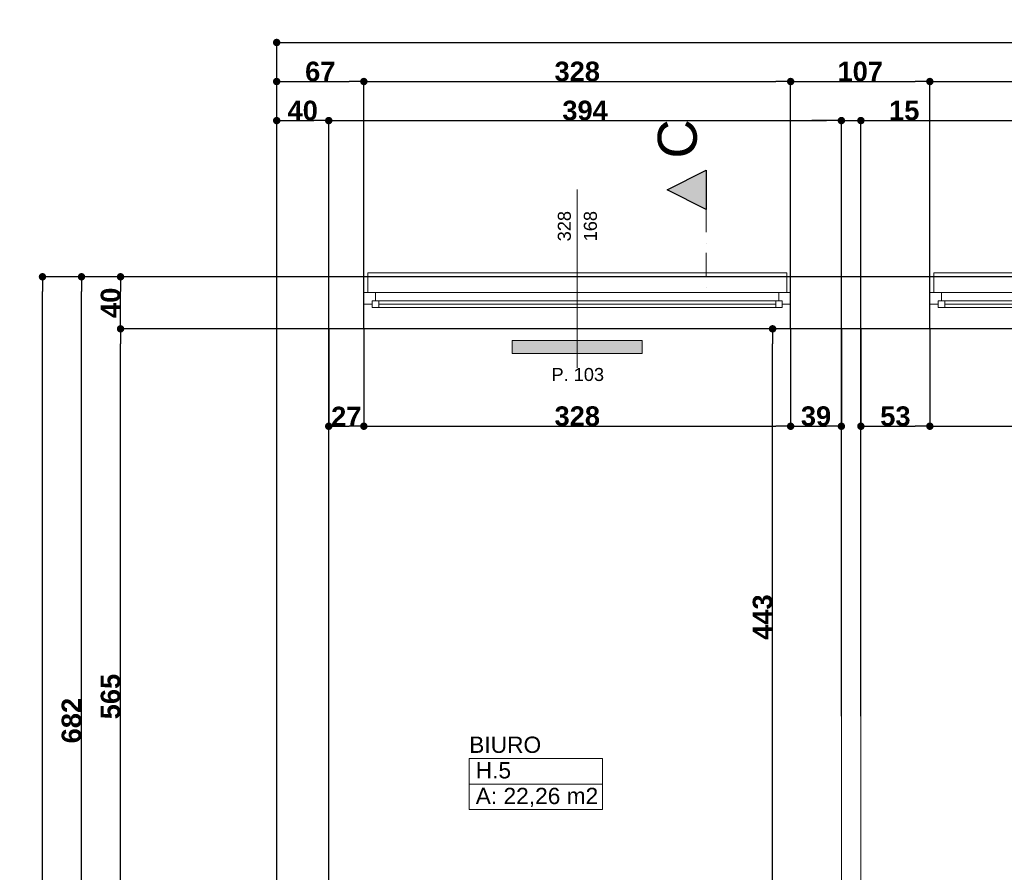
# Model space of a CAD drawing. Header units: millimetres. Extents: x 183299 to 1018155, y -286688 to 171278.
# Tile 57 of 100: x 387533 to 395100, y -70452 to -63901. Entities that reach past the tile are written whole.
import ezdxf
from ezdxf.enums import TextEntityAlignment as Align

# ---------------------------------------------------------------- set-up
doc = ezdxf.new("R2010")
doc.units = ezdxf.units.MM
doc.header["$MEASUREMENT"] = 0
doc.linetypes.add('Kropki i Kreski', pattern=[335.138881, 176.388884, -88.194442, 0, -70.555556])
doc.linetypes.add('Wipeout_Contour', pattern=[1000, 0, -1000])
for name, color, linetype in [('Drzwi ArchiCAD', 7, 'Continuous'), ('Elementy Modelu - Strefy', 7, 'Continuous'), ('inwentaryzacja_sciany', 7, 'Continuous'), ('Okna ArchiCADa', 7, 'Continuous'), ('Wymiarowanie - Ogólne', 7, 'Continuous'), ('Znaczniki - Przekroje', 7, 'Continuous'), ('Znaczniki Drzwi', 7, 'Continuous'), ('Znaczniki Okien', 7, 'Continuous')]:
    doc.layers.add(name, color=color, linetype=linetype)
for name, color, linetype, lineweight in [('Drzwi ArchiCAD_Nr_Pióra__1', 7, 'Continuous', 13), ('Elementy Modelu - Strefy_Nr_Pióra__6', 250, 'Continuous', 18), ('grzejniki_Nr_Pióra__20', 1, 'Continuous', 0), ('inwentaryzacja_sciany_Nr_Pióra__1', 7, 'Continuous', 13), ('inwentaryzacja_wentylacja_Nr_Pióra__20', 1, 'Continuous', 0), ('Okna ArchiCADa_Nr_Pióra__1', 7, 'Continuous', 13), ('Znaczniki - Przekroje_Nr_Pióra__6', 251, 'Continuous', 18), ('Znaczniki Drzwi_Nr_Pióra__1', 7, 'Continuous', 13), ('Znaczniki Drzwi_Nr_Pióra__7', 7, 'Continuous', 35), ('Znaczniki Okien_Nr_Pióra__1', 7, 'Continuous', 13), ('Znaczniki Okien_Nr_Pióra__7', 7, 'Continuous', 35)]:
    doc.layers.add(name, color=color, linetype=linetype, lineweight=lineweight)
for name, color, linetype, lineweight, true_color in [('Drzwi ArchiCAD_Nr_Pióra__23', 7, 'Continuous', 20, 0xff6600), ('Drzwi ArchiCAD_Nr_Pióra__3', 7, 'Continuous', 18, 0xff6600), ('Okna ArchiCADa_Nr_Pióra__23', 7, 'Continuous', 20, 0xff6600), ('Okna ArchiCADa_Nr_Pióra__3', 7, 'Continuous', 18, 0xff6600), ('Znaczniki - Przekroje_Nr_Pióra__5', 7, 'Continuous', 25, 0x40a5ff), ('Znaczniki - Przekroje_Nr_Pióra__85', 7, 'Continuous', 20, 0x80c2ff)]:
    doc.layers.add(name, color=color, linetype=linetype, lineweight=lineweight, true_color=true_color)
doc.styles.add('GENERATED_STYLE_1', font='arial.ttf')
doc.styles.add('GENERATED_STYLE_2', font='arialbd.ttf')
doc.styles.get("Standard").update_dxf_attribs({"font": 'txt', "bigfont": 'BIGFONT.SHX'})
doc.dimstyles.new('GENERATED_STYLE__1', dxfattribs={"dimtxt": 150, "dimasz": 114, "dimexe": 0.18, "dimexo": 0, "dimgap": 0.09, "dimtad": 1, "dimtih": 1, "dimtoh": 1, "dimdec": 0, "dimlfac": 0.1, "dimzin": 0, "dimdsep": 46, "dimtxsty": 'GENERATED_STYLE_2', "dimblk": 'ARROWHEAD_11', "dimblk1": 'ARROWHEAD_11', "dimblk2": 'ARROWHEAD_11', "dimcen": 0.09, "dimclrd": 256, "dimclre": 256, "dimclrt": 256, "dimazin": 0, "dimtfac": 1, "dimtdec": 4, "dimtmove": 0, "dimatfit": 3, "dimfxl": 1, "dimtolj": 1, "dimtzin": 0, "dimarcsym": 0})
doc.dimstyles.new('GENERATED_STYLE__2', dxfattribs={"dimtxt": 150, "dimasz": 114, "dimexe": 0.18, "dimexo": 0, "dimgap": 0.09, "dimtad": 1, "dimdec": 0, "dimlfac": 0.1, "dimzin": 0, "dimdsep": 46, "dimtxsty": 'GENERATED_STYLE_2', "dimblk": 'ARROWHEAD_11', "dimblk1": 'ARROWHEAD_11', "dimblk2": 'ARROWHEAD_11', "dimcen": 0.09, "dimclrd": 256, "dimclre": 256, "dimclrt": 256, "dimazin": 0, "dimtfac": 1, "dimtdec": 4, "dimtmove": 0, "dimatfit": 3, "dimfxl": 1, "dimtolj": 1, "dimtzin": 0, "dimarcsym": 0})

# ---------------------------------------------------------------- blocks, each defined once
blk = doc.blocks.new('BIURO_H.5_164_2', base_point=(216156.4, -69775))
at = {"layer": 'Elementy Modelu - Strefy_Nr_Pióra__6', "linetype": 'Continuous'}
for p, q in [((215644.7, -69676.8), (216668.1, -69676.8)), ((215644.7, -69873.2), (215644.7, -69676.8)), ((216668.1, -69676.8), (216668.1, -69873.2)), ((216668.1, -69873.2), (215644.7, -69873.2)), ((215644.7, -69873.2), (216668.1, -69873.2)), ((215644.7, -70069.7), (215644.7, -69873.2)), ((216668.1, -69873.2), (216668.1, -70069.7)), ((216668.1, -70069.7), (215644.7, -70069.7))]:
    blk.add_line(p, q, dxfattribs=at)
at = {"linetype": 'Continuous', "flags": 1}
for tag in ['ROOM_AREA', 'ROOM_PERIM', 'ROOM_WALLS_SURF', 'ROOM_DOORS_SURF', 'ROOM_WINDS_SURF', 'ROOM_BASELEV', 'ROOM_HEIGHT', 'ROOM_NET_AREA', 'ROOM_REDUCED_AREA', 'ROOM_CALC_AREA', 'ROOM_VOLUME']:
    blk.add_attdef(tag, text='', height=2000, dxfattribs=at).set_placement((216156.4, -70808.1), align=Align.BOTTOM_LEFT)
at = {"layer": 'Elementy Modelu - Strefy_Nr_Pióra__6', "linetype": 'Continuous', "insert": (215694.7, -69901.8), "char_height": 125, "attachment_point": 1, "style": 'GENERATED_STYLE_1'}
blk.add_mtext('{A: 22,26 m2}', dxfattribs=at)
at = {"layer": 'Elementy Modelu - Strefy_Nr_Pióra__6', "style": 'GENERATED_STYLE_1'}
for tag, p in [('ROOM_NAME', (215644.7, -69670.9)), ('ROOM_NUMBER', (215694.7, -69867.3))]:
    blk.add_attdef(tag, text='', height=125, dxfattribs=at).set_placement(p, align=Align.BOTTOM_LEFT)
blk = doc.blocks.new('Ściana_747_2', base_point=(214165.1, -83935.8))
at = {"layer": 'inwentaryzacja_sciany_Nr_Pióra__1', "linetype": 'Continuous'}
for p, q in [((214165.1, -65975.8), (214165.1, -72825.8)), ((214565.1, -72025.8), (214565.1, -66375.8))]:
    blk.add_line(p, q, dxfattribs=at)
blk = doc.blocks.new('O1 rozwierane 12_121')
at = {"layer": 'Okna ArchiCADa_Nr_Pióra__1', "linetype": 'Continuous'}
for p, q in [((-1635, 0), (-1635, -90)), ((-1605, 0), (-1635, 0)), ((1605, 0), (1635, 0)), ((1635, 0), (1635, -90))]:
    blk.add_line(p, q, dxfattribs=at)
at = {"layer": 'Okna ArchiCADa_Nr_Pióra__23', "linetype": 'Continuous'}
for p, q in [((-1635, 0), (-1635, -90)), ((1635, -90), (1635, 0))]:
    blk.add_line(p, q, dxfattribs=at)
at = {"layer": 'Okna ArchiCADa_Nr_Pióra__3', "linetype": 'Continuous'}
for p, q in [((-1605, 120), (-1605, 150)), ((-1605, 150), (1605, 150)), ((-1605, 120), (1605, 120)), ((1605, 150), (1605, 120)), ((-1635, -280), (1635, -280)), ((-1635, -280), (1635, -280))]:
    blk.add_line(p, q, dxfattribs=at)
at = {"linetype": 'Wipeout_Contour', "ltscale": 12272.266798}
blk.add_wipeout([(1520, -115), (1520, -65), (1545, -65), (1545, 0), (-1545, 0), (-1545, -65), (-1520, -65), (-1520, -115)], dxfattribs=at).dxf.layer = 'Okna ArchiCADa'
at = {"layer": 'Okna ArchiCADa_Nr_Pióra__23', "linetype": 'Continuous'}
for p, q in [((-1545, 0), (-1635, 0)), ((-1545, -65), (-1545, 0)), ((1635, 0), (1545, 0)), ((1545, 0), (1545, -65)), ((-1570, -90), (-1570, -65)), ((-1570, -65), (-1545, -65)), ((-1520, -65), (-1570, -65)), ((-1570, -65), (-1570, -115)), ((-1520, -115), (-1520, -65)), ((1570, -65), (1520, -65)), ((1520, -65), (1520, -115)), ((1545, -65), (1570, -65)), ((1570, -65), (1570, -90)), ((1570, -115), (1570, -65)), ((-1635, -90), (-1570, -90)), ((-1570, -115), (-1520, -115)), ((1520, -115), (1570, -115)), ((1570, -90), (1635, -90))]:
    blk.add_line(p, q, dxfattribs=at)
at = {"layer": 'Okna ArchiCADa_Nr_Pióra__3', "linetype": 'Continuous'}
for p, q in [((1545, 0), (-1545, 0)), ((-1520, -65), (1520, -65)), ((-1520, -90), (1520, -90)), ((-1520, -115), (1520, -115)), ((-1520, -115), (1520, -115))]:
    blk.add_line(p, q, dxfattribs=at)
blk = doc.blocks.new('O1 rozwierane 12_122')
at = {"layer": 'Okna ArchiCADa_Nr_Pióra__1', "linetype": 'Continuous'}
for p, q in [((-1640, 0), (-1640, -90)), ((-1610, 0), (-1640, 0)), ((1610, 0), (1640, 0)), ((1640, 0), (1640, -90))]:
    blk.add_line(p, q, dxfattribs=at)
at = {"layer": 'Okna ArchiCADa_Nr_Pióra__23', "linetype": 'Continuous'}
for p, q in [((-1640, 0), (-1640, -90)), ((1640, -90), (1640, 0))]:
    blk.add_line(p, q, dxfattribs=at)
at = {"layer": 'Okna ArchiCADa_Nr_Pióra__3', "linetype": 'Continuous'}
for p, q in [((-1610, 120), (-1610, 150)), ((-1610, 150), (1610, 150)), ((-1610, 120), (1610, 120)), ((1610, 150), (1610, 120)), ((-1640, -280), (1640, -280)), ((-1640, -280), (1640, -280))]:
    blk.add_line(p, q, dxfattribs=at)
at = {"linetype": 'Wipeout_Contour', "ltscale": 12312.220258}
blk.add_wipeout([(1525, -115), (1525, -65), (1550, -65), (1550, 0), (-1550, 0), (-1550, -65), (-1525, -65), (-1525, -115)], dxfattribs=at).dxf.layer = 'Okna ArchiCADa'
at = {"layer": 'Okna ArchiCADa_Nr_Pióra__23', "linetype": 'Continuous'}
for p, q in [((-1550, 0), (-1640, 0)), ((-1550, -65), (-1550, 0)), ((1640, 0), (1550, 0)), ((1550, 0), (1550, -65)), ((-1575, -90), (-1575, -65)), ((-1575, -65), (-1550, -65)), ((-1525, -65), (-1575, -65)), ((-1575, -65), (-1575, -115)), ((-1525, -115), (-1525, -65)), ((1575, -65), (1525, -65)), ((1525, -65), (1525, -115)), ((1550, -65), (1575, -65)), ((1575, -65), (1575, -90)), ((1575, -115), (1575, -65)), ((-1640, -90), (-1575, -90)), ((-1575, -115), (-1525, -115)), ((1525, -115), (1575, -115)), ((1575, -90), (1640, -90))]:
    blk.add_line(p, q, dxfattribs=at)
at = {"layer": 'Okna ArchiCADa_Nr_Pióra__3', "linetype": 'Continuous'}
for p, q in [((1550, 0), (-1550, 0)), ((-1525, -65), (1525, -65)), ((-1525, -90), (1525, -90)), ((-1525, -115), (1525, -115)), ((-1525, -115), (1525, -115))]:
    blk.add_line(p, q, dxfattribs=at)
blk = doc.blocks.new('Znacznik O 12_141')
at = {"layer": 'Znaczniki Okien_Nr_Pióra__1', "linetype": 'Continuous'}
blk.add_line((0, 671.4), (0, -700), dxfattribs=at)
at = {"layer": 'Znaczniki Okien_Nr_Pióra__7', "linetype": 'Continuous', "char_height": 100, "attachment_point": 7, "rotation": 90, "style": 'GENERATED_STYLE_1'}
for s, insert in [('{328}', (-47.9, 272.3)), ('{168}', (152.1, 272.3))]:
    blk.add_mtext(s, dxfattribs=dict(at, insert=insert))
at = {"layer": 'Znaczniki Okien_Nr_Pióra__7', "linetype": 'Continuous', "insert": (-197.9, -802.1), "char_height": 100, "attachment_point": 7, "style": 'GENERATED_STYLE_1'}
blk.add_mtext('{P. 103}', dxfattribs=at)
blk = doc.blocks.new('Ściana_748_2', base_point=(214165.1, -66375.8))
at = {"layer": 'inwentaryzacja_sciany_Nr_Pióra__1', "linetype": 'Continuous'}
for p, q in [((214865.1, -65975.8), (214165.1, -65975.8)), ((214865.1, -65975.8), (214865.1, -66095.8)), ((218085.1, -65975.8), (218085.1, -66095.8)), ((219215.1, -65975.8), (218085.1, -65975.8)), ((219215.1, -65975.8), (219215.1, -66095.8)), ((214865.1, -66095.8), (214835.1, -66095.8)), ((214835.1, -66095.8), (214835.1, -66185.8)), ((218085.1, -66095.8), (218115.1, -66095.8)), ((218115.1, -66095.8), (218115.1, -66185.8)), ((219215.1, -66095.8), (219185.1, -66095.8)), ((219185.1, -66095.8), (219185.1, -66185.8)), ((214835.1, -66185.8), (214835.1, -66375.8)), ((218115.1, -66185.8), (218115.1, -66375.8)), ((219185.1, -66185.8), (219185.1, -66375.8)), ((214565.1, -66375.8), (214835.1, -66375.8)), ((218115.1, -66375.8), (218505.1, -66375.8)), ((218655.1, -66375.8), (219185.1, -66375.8))]:
    blk.add_line(p, q, dxfattribs=at)
at = {"layer": 'Okna ArchiCADa', "linetype": 'Continuous', "xscale": -1}
blk.add_blockref('O1 rozwierane 12_122', (216475.1, -66095.8), dxfattribs=at)
at = {"layer": 'Okna ArchiCADa', "linetype": 'Continuous'}
blk.add_blockref('O1 rozwierane 12_121', (220820.1, -66095.8), dxfattribs=at)
at = {"layer": 'Znaczniki Okien'}
blk.add_blockref('Znacznik O 12_141', (216475.1, -65975.8), dxfattribs=at)
blk = doc.blocks.new('D1 Drzwi proste 12_93')
at = {"layer": 'Drzwi ArchiCAD_Nr_Pióra__1', "linetype": 'Continuous'}
for p, q in [((-480, 0), (-480, -90)), ((480, 0), (480, -90))]:
    blk.add_line(p, q, dxfattribs=at)
at = {"layer": 'Drzwi ArchiCAD_Nr_Pióra__23', "linetype": 'Continuous'}
for p, q in [((-452, 0), (-480, 0)), ((-480, 0), (-480, -90)), ((-452, -40), (-452, 0)), ((480, 0), (452, 0)), ((452, 0), (452, -40)), ((480, -90), (480, 0)), ((-440, -40), (-452, -40)), ((-440, -90), (-440, -40)), ((452, -40), (440, -40)), ((440, -40), (440, -90)), ((-480, -90), (-440, -90)), ((440, -90), (480, -90))]:
    blk.add_line(p, q, dxfattribs=at)
at = {"layer": 'Drzwi ArchiCAD_Nr_Pióra__3', "linetype": 'Continuous'}
for p, q in [((452, 904), (412, 904)), ((412, 904), (412, 0)), ((452, 0), (452, 904)), ((412, 0), (452, 0))]:
    blk.add_line(p, q, dxfattribs=at)
blk.add_arc((452, 0), 904, 92.53604, 180, dxfattribs=at)
blk = doc.blocks.new('Znacznik O 12_290')
at = {"layer": 'Znaczniki Drzwi_Nr_Pióra__1', "linetype": 'Continuous'}
blk.add_line((0, 421.4), (0, -300), dxfattribs=at)
at = {"layer": 'Znaczniki Drzwi_Nr_Pióra__7', "linetype": 'Continuous', "char_height": 100, "attachment_point": 7, "rotation": 270, "style": 'GENERATED_STYLE_1'}
for s, insert in [('{210}', (-152.1, 200)), ('{96}', (47.9, 200))]:
    blk.add_mtext(s, dxfattribs=dict(at, insert=insert))
blk = doc.blocks.new('Ściana_757_2', base_point=(218655.1, -72325.8))
at = {"layer": 'inwentaryzacja_sciany_Nr_Pióra__1', "linetype": 'Continuous'}
for p, q in [((218505.1, -66375.8), (218505.1, -70805.8)), ((218655.1, -70805.8), (218655.1, -66375.8)), ((218505.1, -70805.8), (218595.1, -70805.8)), ((218595.1, -70805.8), (218655.1, -70805.8)), ((218505.1, -71765.8), (218595.1, -71765.8)), ((218505.1, -71765.8), (218505.1, -72025.8)), ((218595.1, -71765.8), (218655.1, -71765.8)), ((218655.1, -72025.8), (218655.1, -71765.8))]:
    blk.add_line(p, q, dxfattribs=at)
at = {"layer": 'Drzwi ArchiCAD', "linetype": 'Continuous', "rotation": 90}
blk.add_blockref('D1 Drzwi proste 12_93', (218505.1, -71285.8), dxfattribs=at)
at = {"layer": 'Znaczniki Drzwi', "rotation": 90}
blk.add_blockref('Znacznik O 12_290', (218505.1, -71285.8), dxfattribs=at)
blk = doc.blocks.new('ARROWHEAD_11')
at = {"linetype": 'Continuous'}
blk.add_line((0, 0), (-1, 0), dxfattribs=at)
at = {"linetype": 'Continuous', "const_width": 0.25, "flags": 128}
blk.add_lwpolyline([(-0.125, 0, 1), (0.125, 0, 1)], format="xyb", close=True, dxfattribs=at)
blk = doc.blocks.new('*D5381')
at = {"layer": 'Defpoints', "color": 0}
for p in [(388308, -66276.3), (397668, -66276.3), (396078, -71926.3)]:
    blk.add_point(p, dxfattribs=at)
at = {"layer": 'Wymiarowanie - Ogólne', "linetype": 'Continuous', "lineweight": -2}
for p, q in [((397668, -66276.3), (388307.8, -66276.3)), ((388308, -71812.3), (388308, -66390.3)), ((396078, -71926.3), (388307.8, -71926.3))]:
    blk.add_line(p, q, dxfattribs=at)
at = {"layer": 'Wymiarowanie - Ogólne', "lineweight": -2, "xscale": 114, "yscale": 114, "zscale": 114}
for p, rotation in [((388308, -66276.3), 90), ((388308, -71926.3), 270)]:
    blk.add_blockref('ARROWHEAD_11', p, dxfattribs=dict(at, rotation=rotation))
at = {"layer": 'Wymiarowanie - Ogólne', "insert": (388231.4, -69101.3), "char_height": 150, "attachment_point": 5, "rotation": 90, "style": 'GENERATED_STYLE_2'}
blk.add_mtext('\\A1;565', dxfattribs=at)
blk = doc.blocks.new('*D5382')
at = {"layer": 'Defpoints', "color": 0}
for p in [(388308, -65876.3), (397668, -65876.3), (397668, -66276.3)]:
    blk.add_point(p, dxfattribs=at)
at = {"layer": 'Wymiarowanie - Ogólne', "linetype": 'Continuous', "lineweight": -2}
for p, q in [((397668, -65876.3), (388307.8, -65876.3)), ((388308, -66162.3), (388308, -65990.3)), ((397668, -66276.3), (388307.8, -66276.3))]:
    blk.add_line(p, q, dxfattribs=at)
at = {"layer": 'Wymiarowanie - Ogólne', "lineweight": -2, "xscale": 114, "yscale": 114, "zscale": 114}
for p, rotation in [((388308, -65876.3), 90), ((388308, -66276.3), 270)]:
    blk.add_blockref('ARROWHEAD_11', p, dxfattribs=dict(at, rotation=rotation))
at = {"layer": 'Wymiarowanie - Ogólne', "insert": (388231.4, -66076.3), "char_height": 150, "attachment_point": 5, "rotation": 90, "style": 'GENERATED_STYLE_2'}
blk.add_mtext('\\A1;40', dxfattribs=at)
blk = doc.blocks.new('*D5385')
at = {"layer": 'Defpoints', "color": 0}
for p in [(388008, -65876.3), (389508, -65876.3), (389908, -72696.3)]:
    blk.add_point(p, dxfattribs=at)
at = {"layer": 'Wymiarowanie - Ogólne', "linetype": 'Continuous', "lineweight": -2}
for p, q in [((389508, -65876.3), (388007.8, -65876.3)), ((388008, -72582.3), (388008, -65990.3)), ((389908, -72696.3), (388007.8, -72696.3))]:
    blk.add_line(p, q, dxfattribs=at)
at = {"layer": 'Wymiarowanie - Ogólne', "lineweight": -2, "xscale": 114, "yscale": 114, "zscale": 114}
for p, rotation in [((388008, -65876.3), 90), ((388008, -72696.3), 270)]:
    blk.add_blockref('ARROWHEAD_11', p, dxfattribs=dict(at, rotation=rotation))
at = {"layer": 'Wymiarowanie - Ogólne', "insert": (387931.2, -69286.3), "char_height": 150, "attachment_point": 5, "rotation": 90, "style": 'GENERATED_STYLE_2'}
blk.add_mtext('\\A1;682', dxfattribs=at)
blk = doc.blocks.new('*D5386')
at = {"layer": 'Defpoints', "color": 0}
for p in [(387708, -65876.3), (389508, -65876.3), (389508, -84236.3)]:
    blk.add_point(p, dxfattribs=at)
at = {"layer": 'Wymiarowanie - Ogólne', "linetype": 'Continuous', "lineweight": -2}
for p, q in [((389508, -65876.3), (387707.8, -65876.3)), ((387708, -84122.3), (387708, -65990.3)), ((389508, -84236.3), (387707.8, -84236.3))]:
    blk.add_line(p, q, dxfattribs=at)
at = {"layer": 'Wymiarowanie - Ogólne', "lineweight": -2, "xscale": 114, "yscale": 114, "zscale": 114}
for p, rotation in [((387708, -65876.3), 90), ((387708, -84236.3), 270)]:
    blk.add_blockref('ARROWHEAD_11', p, dxfattribs=dict(at, rotation=rotation))
at = {"layer": 'Wymiarowanie - Ogólne', "insert": (387631.2, -75056.3), "char_height": 150, "attachment_point": 5, "rotation": 90, "style": 'GENERATED_STYLE_2'}
blk.add_mtext('\\A1;1836', dxfattribs=at)
blk = doc.blocks.new('*D5387')
at = {"layer": 'Defpoints', "color": 0}
for p in [(389908, -64676.3), (389508, -75056.3), (389908, -75056.3)]:
    blk.add_point(p, dxfattribs=at)
at = {"layer": 'Wymiarowanie - Ogólne', "linetype": 'Continuous', "lineweight": -2}
for p, q in [((389508, -75056.3), (389508, -64676.1)), ((389622, -64676.3), (389794, -64676.3)), ((389908, -75056.3), (389908, -64676.1))]:
    blk.add_line(p, q, dxfattribs=at)
at = {"layer": 'Wymiarowanie - Ogólne', "lineweight": -2, "xscale": 114, "yscale": 114, "zscale": 114, "rotation": 180}
blk.add_blockref('ARROWHEAD_11', (389508, -64676.3), dxfattribs=at)
at = {"layer": 'Wymiarowanie - Ogólne', "lineweight": -2, "xscale": 114, "yscale": 114, "zscale": 114}
blk.add_blockref('ARROWHEAD_11', (389908, -64676.3), dxfattribs=at)
at = {"layer": 'Wymiarowanie - Ogólne', "insert": (389708, -64599.7), "char_height": 150, "attachment_point": 5, "style": 'GENERATED_STYLE_2'}
blk.add_mtext('\\A1;40', dxfattribs=at)
blk = doc.blocks.new('*D5388')
at = {"layer": 'Defpoints', "color": 0}
for p in [(393848, -64676.3), (393848, -69251.3), (389908, -75056.3)]:
    blk.add_point(p, dxfattribs=at)
at = {"layer": 'Wymiarowanie - Ogólne', "linetype": 'Continuous', "lineweight": -2}
for p, q in [((389908, -75056.3), (389908, -64676.1)), ((390022, -64676.3), (393734, -64676.3)), ((393848, -69251.3), (393848, -64676.1))]:
    blk.add_line(p, q, dxfattribs=at)
at = {"layer": 'Wymiarowanie - Ogólne', "lineweight": -2, "xscale": 114, "yscale": 114, "zscale": 114, "rotation": 180}
blk.add_blockref('ARROWHEAD_11', (389908, -64676.3), dxfattribs=at)
at = {"layer": 'Wymiarowanie - Ogólne', "lineweight": -2, "xscale": 114, "yscale": 114, "zscale": 114}
blk.add_blockref('ARROWHEAD_11', (393848, -64676.3), dxfattribs=at)
at = {"layer": 'Wymiarowanie - Ogólne', "insert": (391878, -64599.6), "char_height": 150, "attachment_point": 5, "style": 'GENERATED_STYLE_2'}
blk.add_mtext('\\A1;394', dxfattribs=at)
blk = doc.blocks.new('*D5389')
at = {"layer": 'Defpoints', "color": 0}
for p in [(393998, -64676.3), (393848, -69251.3), (393998, -69251.3)]:
    blk.add_point(p, dxfattribs=at)
at = {"layer": 'Wymiarowanie - Ogólne', "linetype": 'Continuous', "lineweight": -2}
for p, q in [((393734, -64676.3), (393620, -64676.3)), ((393848, -69251.3), (393848, -64676.1)), ((393848, -64676.3), (393998, -64676.3)), ((393998, -69251.3), (393998, -64676.1)), ((394112, -64676.3), (394436.1, -64676.3))]:
    blk.add_line(p, q, dxfattribs=at)
at = {"layer": 'Wymiarowanie - Ogólne', "lineweight": -2, "xscale": 114, "yscale": 114, "zscale": 114}
blk.add_blockref('ARROWHEAD_11', (393848, -64676.3), dxfattribs=at)
at = {"layer": 'Wymiarowanie - Ogólne', "lineweight": -2, "xscale": 114, "yscale": 114, "zscale": 114, "rotation": 180}
blk.add_blockref('ARROWHEAD_11', (393998, -64676.3), dxfattribs=at)
at = {"layer": 'Wymiarowanie - Ogólne', "insert": (394331, -64599.7), "char_height": 150, "attachment_point": 5, "style": 'GENERATED_STYLE_2'}
blk.add_mtext('\\A1;15', dxfattribs=at)
blk = doc.blocks.new('*D5390')
at = {"layer": 'Defpoints', "color": 0}
for p in [(398048, -64676.3), (393998, -69251.3), (398048, -69251.3)]:
    blk.add_point(p, dxfattribs=at)
at = {"layer": 'Wymiarowanie - Ogólne', "linetype": 'Continuous', "lineweight": -2}
for p, q in [((393998, -69251.3), (393998, -64676.1)), ((394112, -64676.3), (397934, -64676.3)), ((398048, -69251.3), (398048, -64676.1))]:
    blk.add_line(p, q, dxfattribs=at)
at = {"layer": 'Wymiarowanie - Ogólne', "lineweight": -2, "xscale": 114, "yscale": 114, "zscale": 114, "rotation": 180}
blk.add_blockref('ARROWHEAD_11', (393998, -64676.3), dxfattribs=at)
at = {"layer": 'Wymiarowanie - Ogólne', "lineweight": -2, "xscale": 114, "yscale": 114, "zscale": 114}
blk.add_blockref('ARROWHEAD_11', (398048, -64676.3), dxfattribs=at)
at = {"layer": 'Wymiarowanie - Ogólne', "insert": (396023, -64599.7), "char_height": 150, "attachment_point": 5, "style": 'GENERATED_STYLE_2'}
blk.add_mtext('\\A1;405', dxfattribs=at)
blk = doc.blocks.new('*D5396')
at = {"layer": 'Defpoints', "color": 0}
for p in [(390178, -64376.3), (389508, -65876.3), (390178, -66276.3)]:
    blk.add_point(p, dxfattribs=at)
at = {"layer": 'Wymiarowanie - Ogólne', "linetype": 'Continuous', "lineweight": -2}
for p, q in [((389508, -65876.3), (389508, -64376.1)), ((389622, -64376.3), (390064, -64376.3)), ((390178, -66276.3), (390178, -64376.1))]:
    blk.add_line(p, q, dxfattribs=at)
at = {"layer": 'Wymiarowanie - Ogólne', "lineweight": -2, "xscale": 114, "yscale": 114, "zscale": 114, "rotation": 180}
blk.add_blockref('ARROWHEAD_11', (389508, -64376.3), dxfattribs=at)
at = {"layer": 'Wymiarowanie - Ogólne', "lineweight": -2, "xscale": 114, "yscale": 114, "zscale": 114}
blk.add_blockref('ARROWHEAD_11', (390178, -64376.3), dxfattribs=at)
at = {"layer": 'Wymiarowanie - Ogólne', "insert": (389843, -64299.7), "char_height": 150, "attachment_point": 5, "style": 'GENERATED_STYLE_2'}
blk.add_mtext('\\A1;67', dxfattribs=at)
blk = doc.blocks.new('*D5397')
at = {"layer": 'Defpoints', "color": 0}
for p in [(393458, -64376.3), (390178, -66276.3), (393458, -66276.3)]:
    blk.add_point(p, dxfattribs=at)
at = {"layer": 'Wymiarowanie - Ogólne', "linetype": 'Continuous', "lineweight": -2}
for p, q in [((390178, -66276.3), (390178, -64376.1)), ((390292, -64376.3), (393344, -64376.3)), ((393458, -66276.3), (393458, -64376.1))]:
    blk.add_line(p, q, dxfattribs=at)
at = {"layer": 'Wymiarowanie - Ogólne', "lineweight": -2, "xscale": 114, "yscale": 114, "zscale": 114, "rotation": 180}
blk.add_blockref('ARROWHEAD_11', (390178, -64376.3), dxfattribs=at)
at = {"layer": 'Wymiarowanie - Ogólne', "lineweight": -2, "xscale": 114, "yscale": 114, "zscale": 114}
blk.add_blockref('ARROWHEAD_11', (393458, -64376.3), dxfattribs=at)
at = {"layer": 'Wymiarowanie - Ogólne', "insert": (391818, -64299.6), "char_height": 150, "attachment_point": 5, "style": 'GENERATED_STYLE_2'}
blk.add_mtext('\\A1;328', dxfattribs=at)
blk = doc.blocks.new('*D5398')
at = {"layer": 'Defpoints', "color": 0}
for p in [(394528, -64376.3), (393458, -66276.3), (394528, -66276.3)]:
    blk.add_point(p, dxfattribs=at)
at = {"layer": 'Wymiarowanie - Ogólne', "linetype": 'Continuous', "lineweight": -2}
for p, q in [((393458, -66276.3), (393458, -64376.1)), ((393572, -64376.3), (394414, -64376.3)), ((394528, -66276.3), (394528, -64376.1))]:
    blk.add_line(p, q, dxfattribs=at)
at = {"layer": 'Wymiarowanie - Ogólne', "lineweight": -2, "xscale": 114, "yscale": 114, "zscale": 114, "rotation": 180}
blk.add_blockref('ARROWHEAD_11', (393458, -64376.3), dxfattribs=at)
at = {"layer": 'Wymiarowanie - Ogólne', "lineweight": -2, "xscale": 114, "yscale": 114, "zscale": 114}
blk.add_blockref('ARROWHEAD_11', (394528, -64376.3), dxfattribs=at)
at = {"layer": 'Wymiarowanie - Ogólne', "insert": (393993, -64299.7), "char_height": 150, "attachment_point": 5, "style": 'GENERATED_STYLE_2'}
blk.add_mtext('\\A1;107', dxfattribs=at)
blk = doc.blocks.new('*D5399')
at = {"layer": 'Defpoints', "color": 0}
for p in [(397798, -64376.3), (394528, -66276.3), (397798, -66276.3)]:
    blk.add_point(p, dxfattribs=at)
at = {"layer": 'Wymiarowanie - Ogólne', "linetype": 'Continuous', "lineweight": -2}
for p, q in [((394528, -66276.3), (394528, -64376.1)), ((394642, -64376.3), (397684, -64376.3)), ((397798, -66276.3), (397798, -64376.1))]:
    blk.add_line(p, q, dxfattribs=at)
at = {"layer": 'Wymiarowanie - Ogólne', "lineweight": -2, "xscale": 114, "yscale": 114, "zscale": 114, "rotation": 180}
blk.add_blockref('ARROWHEAD_11', (394528, -64376.3), dxfattribs=at)
at = {"layer": 'Wymiarowanie - Ogólne', "lineweight": -2, "xscale": 114, "yscale": 114, "zscale": 114}
blk.add_blockref('ARROWHEAD_11', (397798, -64376.3), dxfattribs=at)
at = {"layer": 'Wymiarowanie - Ogólne', "insert": (396163, -64299.7), "char_height": 150, "attachment_point": 5, "style": 'GENERATED_STYLE_2'}
blk.add_mtext('\\A1;327', dxfattribs=at)
blk = doc.blocks.new('*D5405')
at = {"layer": 'Defpoints', "color": 0}
for p in [(405828, -64076.3), (389508, -65876.3), (405828, -65876.3)]:
    blk.add_point(p, dxfattribs=at)
at = {"layer": 'Wymiarowanie - Ogólne', "linetype": 'Continuous', "lineweight": -2}
for p, q in [((389508, -65876.3), (389508, -64076.1)), ((389622, -64076.3), (405714, -64076.3)), ((405828, -65876.3), (405828, -64076.1))]:
    blk.add_line(p, q, dxfattribs=at)
at = {"layer": 'Wymiarowanie - Ogólne', "lineweight": -2, "xscale": 114, "yscale": 114, "zscale": 114, "rotation": 180}
blk.add_blockref('ARROWHEAD_11', (389508, -64076.3), dxfattribs=at)
at = {"layer": 'Wymiarowanie - Ogólne', "lineweight": -2, "xscale": 114, "yscale": 114, "zscale": 114}
blk.add_blockref('ARROWHEAD_11', (405828, -64076.3), dxfattribs=at)
at = {"layer": 'Wymiarowanie - Ogólne', "insert": (397668, -63999.7), "char_height": 150, "attachment_point": 5, "style": 'GENERATED_STYLE_2'}
blk.add_mtext('\\A1;1632', dxfattribs=at)
blk = doc.blocks.new('*D6711')
at = {"layer": 'Defpoints', "color": 0}
for p in [(389908, -66276.3), (390178, -66276.3), (390178, -67024.7)]:
    blk.add_point(p, dxfattribs=at)
at = {"layer": 'Wymiarowanie - Ogólne', "linetype": 'Continuous', "lineweight": -2}
for p, q in [((389908, -66276.3), (389908, -67024.9)), ((390178, -66276.3), (390178, -67024.9)), ((390022, -67024.7), (390064, -67024.7))]:
    blk.add_line(p, q, dxfattribs=at)
at = {"layer": 'Wymiarowanie - Ogólne', "lineweight": -2, "xscale": 114, "yscale": 114, "zscale": 114, "rotation": 180}
blk.add_blockref('ARROWHEAD_11', (389908, -67024.7), dxfattribs=at)
at = {"layer": 'Wymiarowanie - Ogólne', "lineweight": -2, "xscale": 114, "yscale": 114, "zscale": 114}
blk.add_blockref('ARROWHEAD_11', (390178, -67024.7), dxfattribs=at)
at = {"layer": 'Wymiarowanie - Ogólne', "insert": (390043, -66949.4), "char_height": 150, "attachment_point": 5, "style": 'GENERATED_STYLE_2'}
blk.add_mtext('\\A1;27', dxfattribs=at)
blk = doc.blocks.new('*D6712')
at = {"layer": 'Defpoints', "color": 0}
for p in [(390178, -66276.3), (393458, -66276.3), (393458, -67024.7)]:
    blk.add_point(p, dxfattribs=at)
at = {"layer": 'Wymiarowanie - Ogólne', "linetype": 'Continuous', "lineweight": -2}
for p, q in [((390178, -66276.3), (390178, -67024.9)), ((393458, -66276.3), (393458, -67024.9)), ((390292, -67024.7), (393344, -67024.7))]:
    blk.add_line(p, q, dxfattribs=at)
at = {"layer": 'Wymiarowanie - Ogólne', "lineweight": -2, "xscale": 114, "yscale": 114, "zscale": 114, "rotation": 180}
blk.add_blockref('ARROWHEAD_11', (390178, -67024.7), dxfattribs=at)
at = {"layer": 'Wymiarowanie - Ogólne', "lineweight": -2, "xscale": 114, "yscale": 114, "zscale": 114}
blk.add_blockref('ARROWHEAD_11', (393458, -67024.7), dxfattribs=at)
at = {"layer": 'Wymiarowanie - Ogólne', "insert": (391818, -66948), "char_height": 150, "attachment_point": 5, "style": 'GENERATED_STYLE_2'}
blk.add_mtext('\\A1;328', dxfattribs=at)
blk = doc.blocks.new('*D6713')
at = {"layer": 'Defpoints', "color": 0}
for p in [(393458, -66276.3), (393848, -66276.3), (393848, -67024.7)]:
    blk.add_point(p, dxfattribs=at)
at = {"layer": 'Wymiarowanie - Ogólne', "linetype": 'Continuous', "lineweight": -2}
for p, q in [((393458, -66276.3), (393458, -67024.9)), ((393848, -66276.3), (393848, -67024.9)), ((393572, -67024.7), (393734, -67024.7))]:
    blk.add_line(p, q, dxfattribs=at)
at = {"layer": 'Wymiarowanie - Ogólne', "lineweight": -2, "xscale": 114, "yscale": 114, "zscale": 114, "rotation": 180}
blk.add_blockref('ARROWHEAD_11', (393458, -67024.7), dxfattribs=at)
at = {"layer": 'Wymiarowanie - Ogólne', "lineweight": -2, "xscale": 114, "yscale": 114, "zscale": 114}
blk.add_blockref('ARROWHEAD_11', (393848, -67024.7), dxfattribs=at)
at = {"layer": 'Wymiarowanie - Ogólne', "insert": (393653, -66948), "char_height": 150, "attachment_point": 5, "style": 'GENERATED_STYLE_2'}
blk.add_mtext('\\A1;39', dxfattribs=at)
blk = doc.blocks.new('*D6714')
at = {"layer": 'Defpoints', "color": 0}
for p in [(393998, -66276.3), (394528, -66276.3), (394528, -67024.7)]:
    blk.add_point(p, dxfattribs=at)
at = {"layer": 'Wymiarowanie - Ogólne', "linetype": 'Continuous', "lineweight": -2}
for p, q in [((393998, -66276.3), (393998, -67024.9)), ((394528, -66276.3), (394528, -67024.9)), ((394112, -67024.7), (394414, -67024.7))]:
    blk.add_line(p, q, dxfattribs=at)
at = {"layer": 'Wymiarowanie - Ogólne', "lineweight": -2, "xscale": 114, "yscale": 114, "zscale": 114, "rotation": 180}
blk.add_blockref('ARROWHEAD_11', (393998, -67024.7), dxfattribs=at)
at = {"layer": 'Wymiarowanie - Ogólne', "lineweight": -2, "xscale": 114, "yscale": 114, "zscale": 114}
blk.add_blockref('ARROWHEAD_11', (394528, -67024.7), dxfattribs=at)
at = {"layer": 'Wymiarowanie - Ogólne', "insert": (394263, -66948.2), "char_height": 150, "attachment_point": 5, "style": 'GENERATED_STYLE_2'}
blk.add_mtext('\\A1;53', dxfattribs=at)
blk = doc.blocks.new('*D6715')
at = {"layer": 'Defpoints', "color": 0}
for p in [(394528, -66276.3), (397798, -66276.3), (397798, -67024.7)]:
    blk.add_point(p, dxfattribs=at)
at = {"layer": 'Wymiarowanie - Ogólne', "linetype": 'Continuous', "lineweight": -2}
for p, q in [((394528, -66276.3), (394528, -67024.9)), ((397798, -66276.3), (397798, -67024.9)), ((394642, -67024.7), (397684, -67024.7))]:
    blk.add_line(p, q, dxfattribs=at)
at = {"layer": 'Wymiarowanie - Ogólne', "lineweight": -2, "xscale": 114, "yscale": 114, "zscale": 114, "rotation": 180}
blk.add_blockref('ARROWHEAD_11', (394528, -67024.7), dxfattribs=at)
at = {"layer": 'Wymiarowanie - Ogólne', "lineweight": -2, "xscale": 114, "yscale": 114, "zscale": 114}
blk.add_blockref('ARROWHEAD_11', (397798, -67024.7), dxfattribs=at)
at = {"layer": 'Wymiarowanie - Ogólne', "insert": (396163, -66948.2), "char_height": 150, "attachment_point": 5, "style": 'GENERATED_STYLE_2'}
blk.add_mtext('\\A1;327', dxfattribs=at)
blk = doc.blocks.new('*D6731')
at = {"layer": 'Defpoints', "color": 0}
for p in [(393319.5, -66276.3), (393848, -66276.3), (393848, -70706.3)]:
    blk.add_point(p, dxfattribs=at)
at = {"layer": 'Wymiarowanie - Ogólne', "linetype": 'Continuous', "lineweight": -2}
for p, q in [((393848, -66276.3), (393319.3, -66276.3)), ((393319.5, -70592.3), (393319.5, -66390.3)), ((393848, -70706.3), (393319.3, -70706.3))]:
    blk.add_line(p, q, dxfattribs=at)
at = {"layer": 'Wymiarowanie - Ogólne', "lineweight": -2, "xscale": 114, "yscale": 114, "zscale": 114}
for p, rotation in [((393319.5, -66276.3), 90), ((393319.5, -70706.3), 270)]:
    blk.add_blockref('ARROWHEAD_11', p, dxfattribs=dict(at, rotation=rotation))
at = {"layer": 'Wymiarowanie - Ogólne', "insert": (393242.9, -68491.3), "char_height": 150, "attachment_point": 5, "rotation": 90, "style": 'GENERATED_STYLE_2'}
blk.add_mtext('\\A1;443', dxfattribs=at)
blk = doc.blocks.new('Płaszczyzna odcinająca_4_2', base_point=(217465, -65307.8))
at = {"layer": 'Znaczniki - Przekroje_Nr_Pióra__5', "linetype": 'Continuous'}
blk.add_hatch(color=256, dxfattribs=at).paths.add_polyline_path([(217465, -65157.8), (217465, -65457.8), (217165, -65307.8)], flags=0)
for p, q in [((217165, -65307.8), (217465, -65157.8)), ((217465, -65157.8), (217465, -65457.8)), ((217465, -65457.8), (217165, -65307.8))]:
    blk.add_line(p, q, dxfattribs=at)
at = {"layer": 'Znaczniki - Przekroje_Nr_Pióra__85', "linetype": 'Kropki i Kreski'}
blk.add_line((217465, -65457.8), (217465, -66057.8), dxfattribs=at)
at = {"layer": 'Znaczniki - Przekroje_Nr_Pióra__6', "linetype": 'Continuous', "insert": (217398.1, -65067.8), "char_height": 300, "attachment_point": 7, "rotation": 90, "style": 'GENERATED_STYLE_1'}
blk.add_mtext('{C}', dxfattribs=at)

msp = doc.modelspace()

# ---------------------------------------------------------------- hatches: boundary and pattern name
at = {"layer": 'inwentaryzacja_wentylacja_Nr_Pióra__20', "linetype": 'Continuous'}
msp.add_hatch(color=256, dxfattribs=at).paths.add_polyline_path([(392317.95206, -66466.32699), (392317.95206, -66366.32699), (391317.95206, -66366.32699), (391317.95206, -66466.32699)], flags=0)

# ---------------------------------------------------------------- block references
at = {"layer": 'Elementy Modelu - Strefy', "linetype": 'Continuous'}
ref = msp.add_blockref('BIURO_H.5_164_2', (391499.30385, -69675.58184), dxfattribs=at)
ref.add_attrib('ROOM_NAME', 'BIURO', dxfattribs={"layer": 'Elementy Modelu - Strefy_Nr_Pióra__6', "color": 5, "linetype": 'Continuous', "height": 125, "style": 'GENERATED_STYLE_1'}).set_placement((390987.58839, -69571.45377), align=Align.BOTTOM_LEFT)
ref.add_attrib('ROOM_NUMBER', 'H.5', dxfattribs={"layer": 'Elementy Modelu - Strefy_Nr_Pióra__6', "color": 5, "linetype": 'Continuous', "height": 125, "style": 'GENERATED_STYLE_1'}).set_placement((391037.58839, -69767.88234), align=Align.BOTTOM_LEFT)
at = {"layer": 'inwentaryzacja_sciany'}
msp.add_blockref('Ściana_747_2', (389507.95206, -83836.32699), dxfattribs=at)

# ---------------------------------------------------------------- next in the draw order: block references
msp.add_blockref('Ściana_748_2', (389507.95206, -66276.32699), dxfattribs=at)

# ---------------------------------------------------------------- next in the draw order: linework, layer by layer
at = {"layer": 'grzejniki_Nr_Pióra__20', "linetype": 'Continuous'}
for p, q in [((391317.95206, -66466.32699), (391317.95206, -66366.32699)), ((391317.95206, -66366.32699), (392317.95206, -66366.32699)), ((392317.95206, -66366.32699), (392317.95206, -66466.32699)), ((391317.95206, -66466.32699), (392317.95206, -66466.32699))]:
    msp.add_line(p, q, dxfattribs=at)

# ---------------------------------------------------------------- next in the draw order: block references
at = {"layer": 'inwentaryzacja_sciany'}
msp.add_blockref('Ściana_757_2', (393997.95206, -72226.32699), dxfattribs=at)
at = {"layer": 'Znaczniki - Przekroje'}
msp.add_blockref('Płaszczyzna odcinająca_4_2', (392807.92108, -65208.39722), dxfattribs=at)

# ---------------------------------------------------------------- next in the draw order: dimensions: what is measured, and where the dimension line sits
at = {"layer": 'Wymiarowanie - Ogólne', "linetype": 'Continuous'}
for base, p1, p2, picture, middle in [((405827.95206, -64076.32699), (389507.95206, -65876.32699), (405827.95206, -65876.32699), '*D5405', (397667.95206, -63999.73699)), ((390177.95206, -64376.32699), (389507.95206, -65876.32699), (390177.95206, -66276.32699), '*D5396', (389842.95206, -64299.73699)), ((393457.95206, -64376.32699), (390177.95206, -66276.32699), (393457.95206, -66276.32699), '*D5397', (391817.95206, -64299.58699)), ((394527.95206, -64376.32699), (393457.95206, -66276.32699), (394527.95206, -66276.32699), '*D5398', (393992.95206, -64299.73699)), ((397797.95206, -64376.32699), (394527.95206, -66276.32699), (397797.95206, -66276.32699), '*D5399', (396162.95206, -64299.73699)), ((389907.95206, -64676.32699), (389507.95206, -75056.32699), (389907.95206, -75056.32699), '*D5387', (389707.95206, -64599.73699)), ((393847.95206, -64676.32699), (389907.95206, -75056.32699), (393847.95206, -69251.32699), '*D5388', (391877.95206, -64599.58699)), ((393997.95206, -64676.32699), (393847.95206, -69251.32699), (393997.95206, -69251.32699), '*D5389', (394331.04206, -64599.73699)), ((398047.95206, -64676.32699), (393997.95206, -69251.32699), (398047.95206, -69251.32699), '*D5390', (396022.95206, -64599.73699)), ((390177.95206, -67024.74503), (389907.95206, -66276.32699), (390177.95206, -66276.32699), '*D6711', (390042.95206, -66949.43003)), ((393457.95206, -67024.74503), (390177.95206, -66276.32699), (393457.95206, -66276.32699), '*D6712', (391817.95206, -66948.00503)), ((393847.95206, -67024.74503), (393457.95206, -66276.32699), (393847.95206, -66276.32699), '*D6713', (393652.95206, -66948.00503)), ((394527.95206, -67024.74503), (393997.95206, -66276.32699), (394527.95206, -66276.32699), '*D6714', (394262.95206, -66948.15503)), ((397797.95206, -67024.74503), (394527.95206, -66276.32699), (397797.95206, -66276.32699), '*D6715', (396162.95206, -66948.15503))]:
    dim = msp.add_linear_dim(base=base, p1=p1, p2=p2, dimstyle='GENERATED_STYLE__1', dxfattribs=at)
    dim.commit()
    dim.dimension.update_dxf_attribs({"geometry": picture, "text_midpoint": middle})
for base, p1, p2, picture, middle in [((387707.95206, -65876.32699), (389507.95206, -84236.32699), (389507.95206, -65876.32699), '*D5386', (387631.21206, -75056.32699)), ((388007.95206, -65876.32699), (389907.95206, -72696.32699), (389507.95206, -65876.32699), '*D5385', (387931.21206, -69286.32699)), ((388307.95206, -65876.32699), (397667.95206, -66276.32699), (397667.95206, -65876.32699), '*D5382', (388231.36206, -66076.32699)), ((388307.95206, -66276.32699), (396077.95206, -71926.32699), (397667.95206, -66276.32699), '*D5381', (388231.36206, -69101.32699)), ((393319.47815, -66276.32699), (393847.95206, -70706.32699), (393847.95206, -66276.32699), '*D6731', (393242.88815, -68491.32699))]:
    dim = msp.add_linear_dim(base=base, p1=p1, p2=p2, angle=90, dimstyle='GENERATED_STYLE__2', dxfattribs=at)
    dim.commit()
    dim.dimension.update_dxf_attribs({"geometry": picture, "text_midpoint": middle})

doc.saveas('drawing.dxf')
